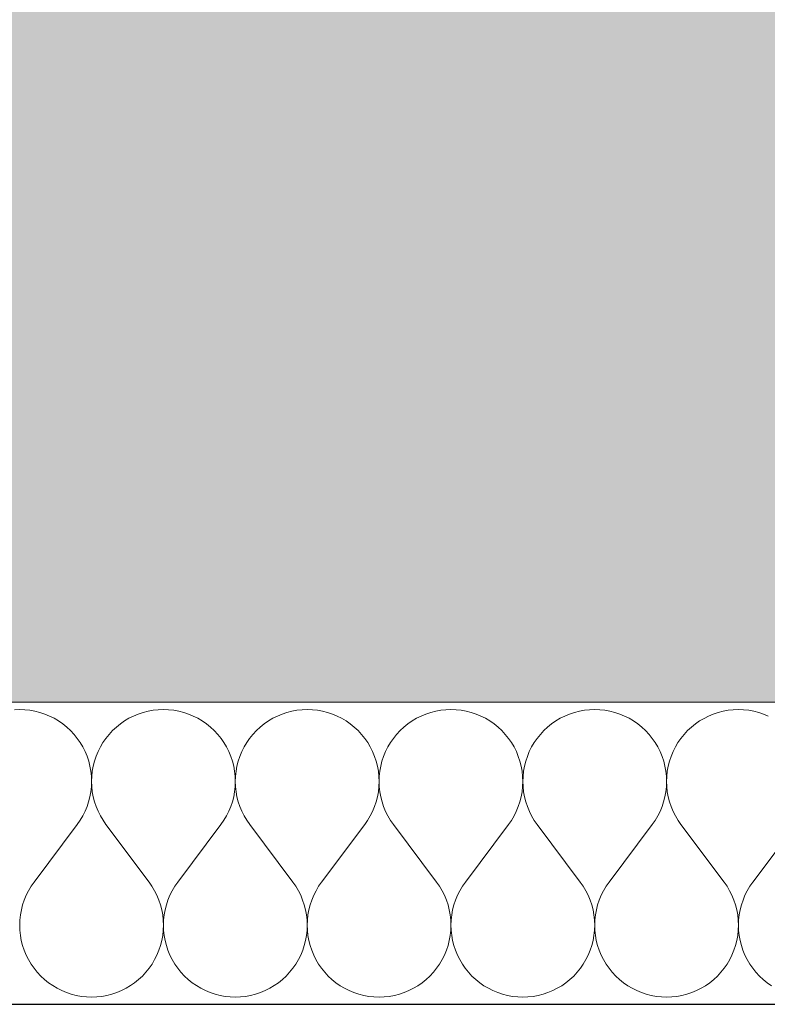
# Model space of a CAD drawing. Header units: millimetres. Extents: x -25972 to 4516, y -2839 to 20217.
# Tile 88 of 114: x -7848 to -7451, y 192 to 713. Entities that reach past the tile are written whole.
import ezdxf

# ---------------------------------------------------------------- set-up
doc = ezdxf.new("R2010")
doc.units = ezdxf.units.MM
doc.header["$MEASUREMENT"] = 0
doc.linetypes.add('Wipeout_Contour', pattern=[1000, 0, -1000])
for name, color, linetype in [('7._POHLED ZÁPADNÍ_1_3D prvky fasada nove', 7, 'Continuous'), ('7._POHLED ZÁPADNÍ_1_Nové_3D prvky fasada nove', 7, 'Continuous'), ('7._POHLED ZÁPADNÍ_1_Nové_Konstrukce - nosné', 7, 'Continuous'), ('7._POHLED ZÁPADNÍ_1_Nové_Výplně – Řezové', 7, 'Continuous')]:
    doc.layers.add(name, color=color, linetype=linetype)

# ---------------------------------------------------------------- blocks, each defined once
blk = doc.blocks.new('*X8', base_point=(-26739.77, -6860.77))
at = {"layer": '7._POHLED ZÁPADNÍ_1_Nové_Výplně – Řezové', "color": 21, "linetype": 'Continuous', "lineweight": 20, "true_color": 0xffaaaa}
for p, q in [((-7847.61, 347.86), (-7850.33, 347.76)), ((-7844.89, 347.76), (-7847.61, 347.86)), ((-7842.19, 347.47), (-7844.89, 347.76)), ((-7839.51, 346.99), (-7842.19, 347.47)), ((-7836.87, 346.31), (-7839.51, 346.99)), ((-7834.29, 345.45), (-7836.87, 346.31)), ((-7831.78, 344.41), (-7834.29, 345.45)), ((-7829.35, 343.19), (-7831.78, 344.41)), ((-7787.25, 344.41), (-7789.68, 343.19)), ((-7784.74, 345.45), (-7787.25, 344.41)), ((-7782.16, 346.31), (-7784.74, 345.45)), ((-7779.52, 346.98), (-7782.16, 346.31)), ((-7776.84, 347.47), (-7779.52, 346.98)), ((-7774.14, 347.76), (-7776.84, 347.47)), ((-7771.42, 347.86), (-7774.14, 347.76)), ((-7768.7, 347.76), (-7771.42, 347.86)), ((-7766, 347.47), (-7768.7, 347.76)), ((-7763.32, 346.98), (-7766, 347.47)), ((-7760.68, 346.31), (-7763.32, 346.98)), ((-7758.1, 345.45), (-7760.68, 346.31)), ((-7755.59, 344.41), (-7758.1, 345.45)), ((-7753.16, 343.19), (-7755.59, 344.41)), ((-7711.06, 344.41), (-7713.49, 343.19)), ((-7708.55, 345.45), (-7711.06, 344.41)), ((-7705.97, 346.31), (-7708.55, 345.45)), ((-7703.33, 346.98), (-7705.97, 346.31)), ((-7700.65, 347.47), (-7703.33, 346.98)), ((-7697.95, 347.76), (-7700.65, 347.47)), ((-7695.23, 347.85), (-7697.95, 347.76)), ((-7692.51, 347.76), (-7695.23, 347.85)), ((-7689.81, 347.47), (-7692.51, 347.76)), ((-7687.13, 346.98), (-7689.81, 347.47)), ((-7684.49, 346.31), (-7687.13, 346.98)), ((-7681.91, 345.45), (-7684.49, 346.31)), ((-7679.4, 344.41), (-7681.91, 345.45)), ((-7676.97, 343.19), (-7679.4, 344.41)), ((-7634.87, 344.41), (-7637.3, 343.19)), ((-7632.36, 345.45), (-7634.87, 344.41)), ((-7629.78, 346.31), (-7632.36, 345.45)), ((-7627.14, 346.98), (-7629.78, 346.31)), ((-7624.46, 347.46), (-7627.14, 346.98)), ((-7621.76, 347.75), (-7624.46, 347.46)), ((-7619.04, 347.85), (-7621.76, 347.75)), ((-7616.32, 347.75), (-7619.04, 347.85)), ((-7613.62, 347.46), (-7616.32, 347.75)), ((-7610.94, 346.98), (-7613.62, 347.46)), ((-7608.3, 346.31), (-7610.94, 346.98)), ((-7605.72, 345.45), (-7608.3, 346.31)), ((-7603.21, 344.41), (-7605.72, 345.45)), ((-7600.78, 343.19), (-7603.21, 344.41)), ((-7558.68, 344.4), (-7561.11, 343.19)), ((-7556.17, 345.45), (-7558.68, 344.4)), ((-7553.59, 346.31), (-7556.17, 345.45)), ((-7550.95, 346.98), (-7553.59, 346.31)), ((-7548.27, 347.46), (-7550.95, 346.98)), ((-7545.57, 347.75), (-7548.27, 347.46)), ((-7542.85, 347.85), (-7545.57, 347.75)), ((-7540.13, 347.75), (-7542.85, 347.85)), ((-7537.42, 347.46), (-7540.13, 347.75)), ((-7534.75, 346.98), (-7537.42, 347.46)), ((-7532.11, 346.31), (-7534.75, 346.98)), ((-7529.53, 345.45), (-7532.11, 346.31)), ((-7527.02, 344.4), (-7529.53, 345.45)), ((-7524.58, 343.19), (-7527.02, 344.4)), ((-7482.49, 344.4), (-7484.92, 343.18)), ((-7479.98, 345.44), (-7482.49, 344.4)), ((-7477.39, 346.3), (-7479.98, 345.44)), ((-7474.76, 346.98), (-7477.39, 346.3)), ((-7472.08, 347.46), (-7474.76, 346.98)), ((-7469.38, 347.75), (-7472.08, 347.46)), ((-7466.66, 347.85), (-7469.38, 347.75)), ((-7463.94, 347.75), (-7466.66, 347.85)), ((-7461.23, 347.46), (-7463.94, 347.75)), ((-7458.56, 346.98), (-7461.23, 347.46)), ((-7455.92, 346.3), (-7458.56, 346.98)), ((-7453.34, 345.44), (-7455.92, 346.3)), ((-7450.83, 344.4), (-7453.34, 345.44)), ((-7827.01, 341.8), (-7829.35, 343.19)), ((-7824.77, 340.25), (-7827.01, 341.8)), ((-7822.66, 338.54), (-7824.77, 340.25)), ((-7794.26, 340.25), (-7796.38, 338.54)), ((-7792.02, 341.8), (-7794.26, 340.25)), ((-7789.68, 343.19), (-7792.02, 341.8)), ((-7750.82, 341.8), (-7753.16, 343.19)), ((-7748.58, 340.25), (-7750.82, 341.8)), ((-7746.46, 338.54), (-7748.58, 340.25)), ((-7718.07, 340.25), (-7720.19, 338.54)), ((-7715.83, 341.8), (-7718.07, 340.25)), ((-7713.49, 343.19), (-7715.83, 341.8)), ((-7674.63, 341.8), (-7676.97, 343.19)), ((-7672.39, 340.25), (-7674.63, 341.8)), ((-7670.27, 338.54), (-7672.39, 340.25)), ((-7641.88, 340.25), (-7643.99, 338.54)), ((-7639.64, 341.8), (-7641.88, 340.25)), ((-7637.3, 343.19), (-7639.64, 341.8)), ((-7598.44, 341.8), (-7600.78, 343.19)), ((-7596.2, 340.25), (-7598.44, 341.8)), ((-7594.08, 338.54), (-7596.2, 340.25)), ((-7565.69, 340.25), (-7567.8, 338.54)), ((-7563.45, 341.8), (-7565.69, 340.25)), ((-7561.11, 343.19), (-7563.45, 341.8)), ((-7522.25, 341.8), (-7524.58, 343.19)), ((-7520.01, 340.24), (-7522.25, 341.8)), ((-7517.89, 338.54), (-7520.01, 340.24)), ((-7489.5, 340.24), (-7491.61, 338.54)), ((-7487.26, 341.8), (-7489.5, 340.24)), ((-7484.92, 343.18), (-7487.26, 341.8)), ((-7820.66, 336.69), (-7822.66, 338.54)), ((-7818.81, 334.7), (-7820.66, 336.69)), ((-7817.11, 332.58), (-7818.81, 334.7)), ((-7800.22, 334.7), (-7801.93, 332.58)), ((-7798.37, 336.69), (-7800.22, 334.7)), ((-7796.38, 338.54), (-7798.37, 336.69)), ((-7744.47, 336.69), (-7746.46, 338.54)), ((-7742.62, 334.7), (-7744.47, 336.69)), ((-7740.91, 332.58), (-7742.62, 334.7)), ((-7724.03, 334.7), (-7725.74, 332.58)), ((-7722.18, 336.69), (-7724.03, 334.7)), ((-7720.19, 338.54), (-7722.18, 336.69)), ((-7668.28, 336.69), (-7670.27, 338.54)), ((-7666.43, 334.69), (-7668.28, 336.69)), ((-7664.72, 332.58), (-7666.43, 334.69)), ((-7647.84, 334.69), (-7649.54, 332.58)), ((-7645.99, 336.69), (-7647.84, 334.69)), ((-7643.99, 338.54), (-7645.99, 336.69)), ((-7592.09, 336.68), (-7594.08, 338.54)), ((-7590.24, 334.69), (-7592.09, 336.68)), ((-7588.53, 332.57), (-7590.24, 334.69)), ((-7571.65, 334.69), (-7573.35, 332.57)), ((-7569.79, 336.68), (-7571.65, 334.69)), ((-7567.8, 338.54), (-7569.79, 336.68)), ((-7515.9, 336.68), (-7517.89, 338.54)), ((-7514.05, 334.69), (-7515.9, 336.68)), ((-7512.34, 332.57), (-7514.05, 334.69)), ((-7495.46, 334.69), (-7497.16, 332.57)), ((-7493.6, 336.68), (-7495.46, 334.69)), ((-7491.61, 338.54), (-7493.6, 336.68)), ((-7815.55, 330.34), (-7817.11, 332.58)), ((-7814.17, 328), (-7815.55, 330.34)), ((-7803.48, 330.34), (-7804.86, 328)), ((-7801.93, 332.58), (-7803.48, 330.34)), ((-7739.36, 330.34), (-7740.91, 332.58)), ((-7737.98, 328), (-7739.36, 330.34)), ((-7727.29, 330.34), (-7728.67, 328)), ((-7725.74, 332.58), (-7727.29, 330.34)), ((-7663.17, 330.34), (-7664.72, 332.58)), ((-7661.79, 328), (-7663.17, 330.34)), ((-7651.1, 330.34), (-7652.48, 328)), ((-7649.54, 332.58), (-7651.1, 330.34)), ((-7586.98, 330.34), (-7588.53, 332.57)), ((-7585.6, 328), (-7586.98, 330.34)), ((-7574.9, 330.34), (-7576.29, 328)), ((-7573.35, 332.57), (-7574.9, 330.34)), ((-7510.79, 330.34), (-7512.34, 332.57)), ((-7509.41, 328), (-7510.79, 330.34)), ((-7498.71, 330.34), (-7500.1, 328)), ((-7497.16, 332.57), (-7498.71, 330.34)), ((-7812.95, 325.57), (-7814.17, 328)), ((-7811.91, 323.06), (-7812.95, 325.57)), ((-7806.08, 325.57), (-7807.12, 323.06)), ((-7804.86, 328), (-7806.08, 325.57)), ((-7736.76, 325.57), (-7737.98, 328)), ((-7735.72, 323.05), (-7736.76, 325.57)), ((-7729.89, 325.57), (-7730.93, 323.05)), ((-7728.67, 328), (-7729.89, 325.57)), ((-7660.57, 325.57), (-7661.79, 328)), ((-7659.53, 323.05), (-7660.57, 325.57)), ((-7653.7, 325.57), (-7654.74, 323.05)), ((-7652.48, 328), (-7653.7, 325.57)), ((-7584.38, 325.56), (-7585.6, 328)), ((-7583.34, 323.05), (-7584.38, 325.56)), ((-7577.51, 325.56), (-7578.55, 323.05)), ((-7576.29, 328), (-7577.51, 325.56)), ((-7508.19, 325.56), (-7509.41, 328)), ((-7507.15, 323.05), (-7508.19, 325.56)), ((-7501.32, 325.56), (-7502.36, 323.05)), ((-7500.1, 328), (-7501.32, 325.56)), ((-7811.05, 320.47), (-7811.91, 323.06)), ((-7810.38, 317.84), (-7811.05, 320.47)), ((-7807.98, 320.47), (-7808.65, 317.84)), ((-7807.12, 323.06), (-7807.98, 320.47)), ((-7734.86, 320.47), (-7735.72, 323.05)), ((-7734.19, 317.84), (-7734.86, 320.47)), ((-7731.79, 320.47), (-7732.46, 317.84)), ((-7730.93, 323.05), (-7731.79, 320.47)), ((-7658.67, 320.47), (-7659.53, 323.05)), ((-7658, 317.83), (-7658.67, 320.47)), ((-7655.6, 320.47), (-7656.27, 317.83)), ((-7654.74, 323.05), (-7655.6, 320.47)), ((-7582.48, 320.47), (-7583.34, 323.05)), ((-7581.81, 317.83), (-7582.48, 320.47)), ((-7579.41, 320.47), (-7580.08, 317.83)), ((-7578.55, 323.05), (-7579.41, 320.47)), ((-7506.29, 320.47), (-7507.15, 323.05)), ((-7505.62, 317.83), (-7506.29, 320.47)), ((-7503.22, 320.47), (-7503.89, 317.83)), ((-7502.36, 323.05), (-7503.22, 320.47)), ((-7809.9, 315.16), (-7810.38, 317.84)), ((-7809.61, 312.46), (-7809.9, 315.16)), ((-7809.13, 315.16), (-7809.42, 312.46)), ((-7808.65, 317.84), (-7809.13, 315.16)), ((-7733.71, 315.16), (-7734.19, 317.84)), ((-7733.42, 312.45), (-7733.71, 315.16)), ((-7732.94, 315.16), (-7733.23, 312.45)), ((-7732.46, 317.84), (-7732.94, 315.16)), ((-7657.52, 315.16), (-7658, 317.83)), ((-7657.23, 312.45), (-7657.52, 315.16)), ((-7656.75, 315.16), (-7657.04, 312.45)), ((-7656.27, 317.83), (-7656.75, 315.16)), ((-7581.33, 315.16), (-7581.81, 317.83)), ((-7581.04, 312.45), (-7581.33, 315.16)), ((-7580.56, 315.16), (-7580.85, 312.45)), ((-7580.08, 317.83), (-7580.56, 315.16)), ((-7505.14, 315.15), (-7505.62, 317.83)), ((-7504.85, 312.45), (-7505.14, 315.15)), ((-7504.37, 315.15), (-7504.66, 312.45)), ((-7503.89, 317.83), (-7504.37, 315.15)), ((-7809.52, 309.74), (-7809.61, 312.46)), ((-7809.61, 307.02), (-7809.52, 309.74)), ((-7809.42, 312.46), (-7809.52, 309.74)), ((-7809.52, 309.74), (-7809.42, 307.02)), ((-7733.33, 309.73), (-7733.42, 312.45)), ((-7733.42, 307.02), (-7733.33, 309.73)), ((-7733.23, 312.45), (-7733.33, 309.73)), ((-7733.33, 309.73), (-7733.23, 307.02)), ((-7657.14, 309.73), (-7657.23, 312.45)), ((-7657.23, 307.01), (-7657.14, 309.73)), ((-7657.04, 312.45), (-7657.14, 309.73)), ((-7657.14, 309.73), (-7657.04, 307.01)), ((-7580.94, 309.73), (-7581.04, 312.45)), ((-7581.04, 307.01), (-7580.94, 309.73)), ((-7580.85, 312.45), (-7580.94, 309.73)), ((-7580.94, 309.73), (-7580.85, 307.01)), ((-7504.75, 309.73), (-7504.85, 312.45)), ((-7504.85, 307.01), (-7504.75, 309.73)), ((-7504.66, 312.45), (-7504.75, 309.73)), ((-7504.75, 309.73), (-7504.66, 307.01)), ((-7810.39, 301.64), (-7809.91, 304.31)), ((-7809.91, 304.31), (-7809.61, 307.02)), ((-7809.42, 307.02), (-7809.12, 304.31)), ((-7809.12, 304.31), (-7808.64, 301.64)), ((-7734.2, 301.63), (-7733.72, 304.31)), ((-7733.72, 304.31), (-7733.42, 307.02)), ((-7733.23, 307.02), (-7732.93, 304.31)), ((-7732.93, 304.31), (-7732.45, 301.63)), ((-7658.01, 301.63), (-7657.53, 304.31)), ((-7657.53, 304.31), (-7657.23, 307.01)), ((-7657.04, 307.01), (-7656.74, 304.31)), ((-7656.74, 304.31), (-7656.26, 301.63)), ((-7581.82, 301.63), (-7581.34, 304.31)), ((-7581.34, 304.31), (-7581.04, 307.01)), ((-7580.85, 307.01), (-7580.55, 304.31)), ((-7580.55, 304.31), (-7580.07, 301.63)), ((-7505.63, 301.63), (-7505.15, 304.31)), ((-7505.15, 304.31), (-7504.85, 307.01)), ((-7504.66, 307.01), (-7504.36, 304.31)), ((-7504.36, 304.31), (-7503.88, 301.63)), ((-7811.93, 296.42), (-7811.07, 299)), ((-7811.07, 299), (-7810.39, 301.64)), ((-7808.64, 301.64), (-7807.96, 299)), ((-7807.96, 299), (-7807.1, 296.42)), ((-7735.74, 296.42), (-7734.88, 299)), ((-7734.88, 299), (-7734.2, 301.63)), ((-7732.45, 301.63), (-7731.77, 299)), ((-7731.77, 299), (-7730.91, 296.42)), ((-7659.55, 296.42), (-7658.69, 299)), ((-7658.69, 299), (-7658.01, 301.63)), ((-7656.26, 301.63), (-7655.58, 299)), ((-7655.58, 299), (-7654.72, 296.42)), ((-7583.36, 296.41), (-7582.5, 299)), ((-7582.5, 299), (-7581.82, 301.63)), ((-7580.07, 301.63), (-7579.39, 299)), ((-7579.39, 299), (-7578.53, 296.41)), ((-7507.17, 296.41), (-7506.31, 298.99)), ((-7506.31, 298.99), (-7505.63, 301.63)), ((-7503.88, 301.63), (-7503.2, 298.99)), ((-7503.2, 298.99), (-7502.34, 296.41)), ((-7814.19, 291.48), (-7812.97, 293.91)), ((-7812.97, 293.91), (-7811.93, 296.42)), ((-7807.1, 296.42), (-7806.06, 293.91)), ((-7806.06, 293.91), (-7804.84, 291.48)), ((-7738, 291.47), (-7736.78, 293.91)), ((-7736.78, 293.91), (-7735.74, 296.42)), ((-7730.91, 296.42), (-7729.87, 293.91)), ((-7729.87, 293.91), (-7728.65, 291.47)), ((-7661.81, 291.47), (-7660.59, 293.9)), ((-7660.59, 293.9), (-7659.55, 296.42)), ((-7654.72, 296.42), (-7653.68, 293.9)), ((-7653.68, 293.9), (-7652.46, 291.47)), ((-7585.62, 291.47), (-7584.4, 293.9)), ((-7584.4, 293.9), (-7583.36, 296.41)), ((-7578.53, 296.41), (-7577.49, 293.9)), ((-7577.49, 293.9), (-7576.27, 291.47)), ((-7509.43, 291.47), (-7508.21, 293.9)), ((-7508.21, 293.9), (-7507.17, 296.41)), ((-7502.34, 296.41), (-7501.3, 293.9)), ((-7501.3, 293.9), (-7500.08, 291.47)), ((-7817.14, 286.9), (-7815.58, 289.14)), ((-7815.58, 289.14), (-7814.19, 291.48)), ((-7804.84, 291.48), (-7803.45, 289.14)), ((-7803.45, 289.14), (-7801.9, 286.9)), ((-7740.95, 286.9), (-7739.39, 289.14)), ((-7739.39, 289.14), (-7738, 291.47)), ((-7728.65, 291.47), (-7727.26, 289.14)), ((-7727.26, 289.14), (-7725.71, 286.9)), ((-7664.75, 286.9), (-7663.2, 289.13)), ((-7663.2, 289.13), (-7661.81, 291.47)), ((-7652.46, 291.47), (-7651.07, 289.13)), ((-7651.07, 289.13), (-7649.52, 286.9)), ((-7588.56, 286.9), (-7587.01, 289.13)), ((-7587.01, 289.13), (-7585.62, 291.47)), ((-7576.27, 291.47), (-7574.88, 289.13)), ((-7574.88, 289.13), (-7573.33, 286.9)), ((-7512.37, 286.9), (-7510.82, 289.13)), ((-7510.82, 289.13), (-7509.43, 291.47)), ((-7500.08, 291.47), (-7498.69, 289.13)), ((-7498.69, 289.13), (-7497.14, 286.9)), ((-7839.99, 256.43), (-7817.14, 286.9)), ((-7779.04, 256.43), (-7801.9, 286.9)), ((-7763.8, 256.43), (-7740.95, 286.9)), ((-7702.85, 256.43), (-7725.71, 286.9)), ((-7687.61, 256.42), (-7664.75, 286.9)), ((-7626.66, 256.42), (-7649.52, 286.9)), ((-7611.42, 256.42), (-7588.56, 286.9)), ((-7550.47, 256.42), (-7573.33, 286.9)), ((-7535.23, 256.42), (-7512.37, 286.9)), ((-7474.28, 256.42), (-7497.14, 286.9)), ((-7459.04, 256.42), (-7436.18, 286.89)), ((-7839.99, 256.43), (-7841.55, 254.2)), ((-7777.49, 254.19), (-7779.04, 256.43)), ((-7763.8, 256.43), (-7765.36, 254.19)), ((-7701.3, 254.19), (-7702.85, 256.43)), ((-7687.61, 256.42), (-7689.17, 254.19)), ((-7625.11, 254.19), (-7626.66, 256.42)), ((-7611.42, 256.42), (-7612.98, 254.19)), ((-7548.92, 254.19), (-7550.47, 256.42)), ((-7535.23, 256.42), (-7536.79, 254.19)), ((-7472.73, 254.19), (-7474.28, 256.42)), ((-7459.04, 256.42), (-7460.59, 254.19)), ((-7842.94, 251.86), (-7844.16, 249.43)), ((-7841.55, 254.2), (-7842.94, 251.86)), ((-7776.1, 251.86), (-7777.49, 254.19)), ((-7774.88, 249.42), (-7776.1, 251.86)), ((-7766.75, 251.86), (-7767.97, 249.42)), ((-7765.36, 254.19), (-7766.75, 251.86)), ((-7699.91, 251.85), (-7701.3, 254.19)), ((-7698.69, 249.42), (-7699.91, 251.85)), ((-7690.56, 251.85), (-7691.78, 249.42)), ((-7689.17, 254.19), (-7690.56, 251.85)), ((-7623.72, 251.85), (-7625.11, 254.19)), ((-7622.5, 249.42), (-7623.72, 251.85)), ((-7614.37, 251.85), (-7615.59, 249.42)), ((-7612.98, 254.19), (-7614.37, 251.85)), ((-7547.53, 251.85), (-7548.92, 254.19)), ((-7546.31, 249.42), (-7547.53, 251.85)), ((-7538.18, 251.85), (-7539.4, 249.42)), ((-7536.79, 254.19), (-7538.18, 251.85)), ((-7471.34, 251.85), (-7472.73, 254.19)), ((-7470.12, 249.42), (-7471.34, 251.85)), ((-7461.99, 251.85), (-7463.2, 249.42)), ((-7460.59, 254.19), (-7461.99, 251.85)), ((-7845.2, 246.91), (-7846.06, 244.33)), ((-7844.16, 249.43), (-7845.2, 246.91)), ((-7773.83, 246.91), (-7774.88, 249.42)), ((-7772.97, 244.33), (-7773.83, 246.91)), ((-7769.01, 246.91), (-7769.87, 244.33)), ((-7767.97, 249.42), (-7769.01, 246.91)), ((-7697.64, 246.91), (-7698.69, 249.42)), ((-7696.78, 244.33), (-7697.64, 246.91)), ((-7692.82, 246.91), (-7693.68, 244.33)), ((-7691.78, 249.42), (-7692.82, 246.91)), ((-7621.45, 246.91), (-7622.5, 249.42)), ((-7620.59, 244.33), (-7621.45, 246.91)), ((-7616.63, 246.91), (-7617.49, 244.33)), ((-7615.59, 249.42), (-7616.63, 246.91)), ((-7545.26, 246.91), (-7546.31, 249.42)), ((-7544.4, 244.32), (-7545.26, 246.91)), ((-7540.44, 246.9), (-7541.3, 244.32)), ((-7539.4, 249.42), (-7540.44, 246.9)), ((-7469.07, 246.9), (-7470.12, 249.42)), ((-7468.21, 244.32), (-7469.07, 246.9)), ((-7464.25, 246.9), (-7465.11, 244.32)), ((-7463.2, 249.42), (-7464.25, 246.9)), ((-7846.74, 241.7), (-7847.22, 239.02)), ((-7846.06, 244.33), (-7846.74, 241.7)), ((-7772.3, 241.69), (-7772.97, 244.33)), ((-7771.81, 239.02), (-7772.3, 241.69)), ((-7770.55, 241.69), (-7771.03, 239.02)), ((-7769.87, 244.33), (-7770.55, 241.69)), ((-7696.11, 241.69), (-7696.78, 244.33)), ((-7695.62, 239.02), (-7696.11, 241.69)), ((-7694.36, 241.69), (-7694.84, 239.02)), ((-7693.68, 244.33), (-7694.36, 241.69)), ((-7619.92, 241.69), (-7620.59, 244.33)), ((-7619.43, 239.01), (-7619.92, 241.69)), ((-7618.17, 241.69), (-7618.65, 239.01)), ((-7617.49, 244.33), (-7618.17, 241.69)), ((-7543.73, 241.69), (-7544.4, 244.32)), ((-7543.24, 239.01), (-7543.73, 241.69)), ((-7541.97, 241.69), (-7542.46, 239.01)), ((-7541.3, 244.32), (-7541.97, 241.69)), ((-7467.54, 241.69), (-7468.21, 244.32)), ((-7467.05, 239.01), (-7467.54, 241.69)), ((-7465.78, 241.69), (-7466.27, 239.01)), ((-7465.11, 244.32), (-7465.78, 241.69)), ((-7847.51, 236.31), (-7847.61, 233.6)), ((-7847.22, 239.02), (-7847.51, 236.31)), ((-7771.52, 236.31), (-7771.81, 239.02)), ((-7771.42, 233.59), (-7771.52, 236.31)), ((-7771.32, 236.31), (-7771.42, 233.59)), ((-7771.03, 239.02), (-7771.32, 236.31)), ((-7695.33, 236.31), (-7695.62, 239.02)), ((-7695.23, 233.59), (-7695.33, 236.31)), ((-7695.13, 236.31), (-7695.23, 233.59)), ((-7694.84, 239.02), (-7695.13, 236.31)), ((-7619.14, 236.31), (-7619.43, 239.01)), ((-7619.04, 233.59), (-7619.14, 236.31)), ((-7618.94, 236.31), (-7619.04, 233.59)), ((-7618.65, 239.01), (-7618.94, 236.31)), ((-7542.95, 236.31), (-7543.24, 239.01)), ((-7542.85, 233.59), (-7542.95, 236.31)), ((-7542.75, 236.31), (-7542.85, 233.59)), ((-7542.46, 239.01), (-7542.75, 236.31)), ((-7466.76, 236.31), (-7467.05, 239.01)), ((-7466.66, 233.59), (-7466.76, 236.31)), ((-7466.56, 236.31), (-7466.66, 233.59)), ((-7466.27, 239.01), (-7466.56, 236.31)), ((-7847.61, 233.6), (-7847.52, 230.88)), ((-7847.52, 230.88), (-7847.23, 228.17)), ((-7771.81, 228.17), (-7771.52, 230.88)), ((-7771.52, 230.88), (-7771.42, 233.59)), ((-7771.42, 233.59), (-7771.33, 230.88)), ((-7771.33, 230.88), (-7771.04, 228.17)), ((-7695.62, 228.17), (-7695.33, 230.87)), ((-7695.33, 230.87), (-7695.23, 233.59)), ((-7695.23, 233.59), (-7695.14, 230.87)), ((-7695.14, 230.87), (-7694.85, 228.17)), ((-7619.43, 228.17), (-7619.14, 230.87)), ((-7619.14, 230.87), (-7619.04, 233.59)), ((-7619.04, 233.59), (-7618.95, 230.87)), ((-7618.95, 230.87), (-7618.66, 228.17)), ((-7543.24, 228.16), (-7542.95, 230.87)), ((-7542.95, 230.87), (-7542.85, 233.59)), ((-7542.85, 233.59), (-7542.76, 230.87)), ((-7542.76, 230.87), (-7542.47, 228.16)), ((-7467.05, 228.16), (-7466.76, 230.87)), ((-7466.76, 230.87), (-7466.66, 233.59)), ((-7466.66, 233.59), (-7466.57, 230.87)), ((-7466.57, 230.87), (-7466.28, 228.16)), ((-7847.23, 228.17), (-7846.75, 225.49)), ((-7846.75, 225.49), (-7846.08, 222.86)), ((-7772.96, 222.86), (-7772.29, 225.49)), ((-7772.29, 225.49), (-7771.81, 228.17)), ((-7771.04, 228.17), (-7770.56, 225.49)), ((-7770.56, 225.49), (-7769.89, 222.86)), ((-7696.77, 222.85), (-7696.1, 225.49)), ((-7696.1, 225.49), (-7695.62, 228.17)), ((-7694.85, 228.17), (-7694.37, 225.49)), ((-7694.37, 225.49), (-7693.69, 222.85)), ((-7620.58, 222.85), (-7619.91, 225.49)), ((-7619.91, 225.49), (-7619.43, 228.17)), ((-7618.66, 228.17), (-7618.18, 225.49)), ((-7618.18, 225.49), (-7617.5, 222.85)), ((-7544.39, 222.85), (-7543.72, 225.49)), ((-7543.72, 225.49), (-7543.24, 228.16)), ((-7542.47, 228.16), (-7541.99, 225.49)), ((-7541.99, 225.49), (-7541.31, 222.85)), ((-7468.2, 222.85), (-7467.53, 225.48)), ((-7467.53, 225.48), (-7467.05, 228.16)), ((-7466.28, 228.16), (-7465.79, 225.48)), ((-7465.79, 225.48), (-7465.12, 222.85)), ((-7846.08, 222.86), (-7845.22, 220.28)), ((-7845.22, 220.28), (-7844.18, 217.76)), ((-7774.86, 217.76), (-7773.82, 220.27)), ((-7773.82, 220.27), (-7772.96, 222.86)), ((-7769.89, 222.86), (-7769.03, 220.27)), ((-7769.03, 220.27), (-7767.99, 217.76)), ((-7698.67, 217.76), (-7697.63, 220.27)), ((-7697.63, 220.27), (-7696.77, 222.85)), ((-7693.69, 222.85), (-7692.84, 220.27)), ((-7692.84, 220.27), (-7691.8, 217.76)), ((-7622.48, 217.76), (-7621.44, 220.27)), ((-7621.44, 220.27), (-7620.58, 222.85)), ((-7617.5, 222.85), (-7616.65, 220.27)), ((-7616.65, 220.27), (-7615.61, 217.76)), ((-7546.29, 217.75), (-7545.25, 220.27)), ((-7545.25, 220.27), (-7544.39, 222.85)), ((-7541.31, 222.85), (-7540.46, 220.27)), ((-7540.46, 220.27), (-7539.42, 217.75)), ((-7470.1, 217.75), (-7469.06, 220.27)), ((-7469.06, 220.27), (-7468.2, 222.85)), ((-7465.12, 222.85), (-7464.27, 220.27)), ((-7464.27, 220.27), (-7463.23, 217.75)), ((-7844.18, 217.76), (-7842.96, 215.33)), ((-7842.96, 215.33), (-7841.57, 212.99)), ((-7777.46, 212.99), (-7776.08, 215.33)), ((-7776.08, 215.33), (-7774.86, 217.76)), ((-7767.99, 217.76), (-7766.77, 215.33)), ((-7766.77, 215.33), (-7765.38, 212.99)), ((-7701.27, 212.99), (-7699.88, 215.33)), ((-7699.88, 215.33), (-7698.67, 217.76)), ((-7691.8, 217.76), (-7690.58, 215.33)), ((-7690.58, 215.33), (-7689.19, 212.98)), ((-7625.08, 212.98), (-7623.69, 215.32)), ((-7623.69, 215.32), (-7622.48, 217.76)), ((-7615.61, 217.76), (-7614.39, 215.32)), ((-7614.39, 215.32), (-7613, 212.98)), ((-7548.89, 212.98), (-7547.5, 215.32)), ((-7547.5, 215.32), (-7546.29, 217.75)), ((-7539.42, 217.75), (-7538.2, 215.32)), ((-7538.2, 215.32), (-7536.81, 212.98)), ((-7472.7, 212.98), (-7471.31, 215.32)), ((-7471.31, 215.32), (-7470.1, 217.75)), ((-7463.23, 217.75), (-7462.01, 215.32)), ((-7462.01, 215.32), (-7460.62, 212.98)), ((-7841.57, 212.99), (-7840.02, 210.75)), ((-7840.02, 210.75), (-7838.32, 208.63)), ((-7780.72, 208.63), (-7779.01, 210.75)), ((-7779.01, 210.75), (-7777.46, 212.99)), ((-7765.38, 212.99), (-7763.83, 210.75)), ((-7763.83, 210.75), (-7762.13, 208.63)), ((-7704.53, 208.63), (-7702.82, 210.75)), ((-7702.82, 210.75), (-7701.27, 212.99)), ((-7689.19, 212.98), (-7687.64, 210.75)), ((-7687.64, 210.75), (-7685.94, 208.63)), ((-7628.34, 208.63), (-7626.63, 210.75)), ((-7626.63, 210.75), (-7625.08, 212.98)), ((-7613, 212.98), (-7611.45, 210.75)), ((-7611.45, 210.75), (-7609.75, 208.63)), ((-7552.15, 208.63), (-7550.44, 210.75)), ((-7550.44, 210.75), (-7548.89, 212.98)), ((-7536.81, 212.98), (-7535.26, 210.75)), ((-7535.26, 210.75), (-7533.56, 208.63)), ((-7475.96, 208.63), (-7474.25, 210.74)), ((-7474.25, 210.74), (-7472.7, 212.98)), ((-7460.62, 212.98), (-7459.07, 210.74)), ((-7459.07, 210.74), (-7457.37, 208.62)), ((-7838.32, 208.63), (-7836.46, 206.64)), ((-7836.46, 206.64), (-7834.47, 204.79)), ((-7834.47, 204.79), (-7832.36, 203.08)), ((-7786.68, 203.08), (-7784.56, 204.79)), ((-7784.56, 204.79), (-7782.57, 206.64)), ((-7782.57, 206.64), (-7780.72, 208.63)), ((-7762.13, 208.63), (-7760.27, 206.64)), ((-7760.27, 206.64), (-7758.28, 204.79)), ((-7758.28, 204.79), (-7756.17, 203.08)), ((-7710.49, 203.08), (-7708.37, 204.79)), ((-7708.37, 204.79), (-7706.38, 206.64)), ((-7706.38, 206.64), (-7704.53, 208.63)), ((-7685.94, 208.63), (-7684.08, 206.64)), ((-7684.08, 206.64), (-7682.09, 204.78)), ((-7682.09, 204.78), (-7679.98, 203.08)), ((-7634.3, 203.08), (-7632.18, 204.78)), ((-7632.18, 204.78), (-7630.19, 206.64)), ((-7630.19, 206.64), (-7628.34, 208.63)), ((-7609.75, 208.63), (-7607.89, 206.64)), ((-7607.89, 206.64), (-7605.9, 204.78)), ((-7605.9, 204.78), (-7603.78, 203.07)), ((-7558.11, 203.07), (-7555.99, 204.78)), ((-7555.99, 204.78), (-7554, 206.64)), ((-7554, 206.64), (-7552.15, 208.63)), ((-7533.56, 208.63), (-7531.7, 206.64)), ((-7531.7, 206.64), (-7529.71, 204.78)), ((-7529.71, 204.78), (-7527.59, 203.07)), ((-7481.92, 203.07), (-7479.8, 204.78)), ((-7479.8, 204.78), (-7477.81, 206.63)), ((-7477.81, 206.63), (-7475.96, 208.63)), ((-7457.37, 208.62), (-7455.51, 206.63)), ((-7455.51, 206.63), (-7453.52, 204.78)), ((-7453.52, 204.78), (-7451.4, 203.07)), ((-7832.36, 203.08), (-7830.12, 201.53)), ((-7830.12, 201.53), (-7827.78, 200.14)), ((-7827.78, 200.14), (-7825.35, 198.92)), ((-7825.35, 198.92), (-7822.84, 197.88)), ((-7796.2, 197.88), (-7793.69, 198.92)), ((-7793.69, 198.92), (-7791.25, 200.14)), ((-7791.25, 200.14), (-7788.92, 201.53)), ((-7788.92, 201.53), (-7786.68, 203.08)), ((-7756.17, 203.08), (-7753.93, 201.53)), ((-7753.93, 201.53), (-7751.59, 200.14)), ((-7751.59, 200.14), (-7749.16, 198.92)), ((-7749.16, 198.92), (-7746.65, 197.88)), ((-7720.01, 197.88), (-7717.5, 198.92)), ((-7717.5, 198.92), (-7715.06, 200.14)), ((-7715.06, 200.14), (-7712.72, 201.53)), ((-7712.72, 201.53), (-7710.49, 203.08)), ((-7679.98, 203.08), (-7677.74, 201.52)), ((-7677.74, 201.52), (-7675.4, 200.14)), ((-7675.4, 200.14), (-7672.97, 198.92)), ((-7672.97, 198.92), (-7670.46, 197.88)), ((-7643.82, 197.88), (-7641.31, 198.92)), ((-7641.31, 198.92), (-7638.87, 200.13)), ((-7638.87, 200.13), (-7636.53, 201.52)), ((-7636.53, 201.52), (-7634.3, 203.08)), ((-7603.78, 203.07), (-7601.55, 201.52)), ((-7601.55, 201.52), (-7599.21, 200.13)), ((-7599.21, 200.13), (-7596.78, 198.92)), ((-7596.78, 198.92), (-7594.27, 197.87)), ((-7567.63, 197.87), (-7565.12, 198.91)), ((-7565.12, 198.91), (-7562.68, 200.13)), ((-7562.68, 200.13), (-7560.34, 201.52)), ((-7560.34, 201.52), (-7558.11, 203.07)), ((-7527.59, 203.07), (-7525.36, 201.52)), ((-7525.36, 201.52), (-7523.02, 200.13)), ((-7523.02, 200.13), (-7520.59, 198.91)), ((-7520.59, 198.91), (-7518.08, 197.87)), ((-7491.44, 197.87), (-7488.93, 198.91)), ((-7488.93, 198.91), (-7486.49, 200.13)), ((-7486.49, 200.13), (-7484.15, 201.52)), ((-7484.15, 201.52), (-7481.92, 203.07)), ((-7451.4, 203.07), (-7449.17, 201.52)), ((-7822.84, 197.88), (-7820.26, 197.02)), ((-7820.26, 197.02), (-7817.62, 196.35)), ((-7817.62, 196.35), (-7814.94, 195.86)), ((-7814.94, 195.86), (-7812.24, 195.57)), ((-7812.24, 195.57), (-7809.52, 195.48)), ((-7809.52, 195.48), (-7806.8, 195.57)), ((-7806.8, 195.57), (-7804.1, 195.86)), ((-7804.1, 195.86), (-7801.42, 196.35)), ((-7801.42, 196.35), (-7798.78, 197.02)), ((-7798.78, 197.02), (-7796.2, 197.88)), ((-7746.65, 197.88), (-7744.07, 197.02)), ((-7744.07, 197.02), (-7741.43, 196.35)), ((-7741.43, 196.35), (-7738.75, 195.86)), ((-7738.75, 195.86), (-7736.05, 195.57)), ((-7736.05, 195.57), (-7733.33, 195.47)), ((-7733.33, 195.47), (-7730.61, 195.57)), ((-7730.61, 195.57), (-7727.9, 195.86)), ((-7727.9, 195.86), (-7725.23, 196.34)), ((-7725.23, 196.34), (-7722.59, 197.02)), ((-7722.59, 197.02), (-7720.01, 197.88)), ((-7670.46, 197.88), (-7667.87, 197.02)), ((-7667.87, 197.02), (-7665.24, 196.34)), ((-7665.24, 196.34), (-7662.56, 195.86)), ((-7662.56, 195.86), (-7659.86, 195.57)), ((-7659.86, 195.57), (-7657.14, 195.47)), ((-7657.14, 195.47), (-7654.42, 195.57)), ((-7654.42, 195.57), (-7651.71, 195.86)), ((-7651.71, 195.86), (-7649.04, 196.34)), ((-7649.04, 196.34), (-7646.4, 197.02)), ((-7646.4, 197.02), (-7643.82, 197.88)), ((-7594.27, 197.87), (-7591.68, 197.01)), ((-7591.68, 197.01), (-7589.05, 196.34)), ((-7589.05, 196.34), (-7586.37, 195.86)), ((-7586.37, 195.86), (-7583.67, 195.57)), ((-7583.67, 195.57), (-7580.95, 195.47)), ((-7580.95, 195.47), (-7578.23, 195.57)), ((-7578.23, 195.57), (-7575.52, 195.86)), ((-7575.52, 195.86), (-7572.85, 196.34)), ((-7572.85, 196.34), (-7570.21, 197.01)), ((-7570.21, 197.01), (-7567.63, 197.87)), ((-7518.08, 197.87), (-7515.49, 197.01)), ((-7515.49, 197.01), (-7512.86, 196.34)), ((-7512.86, 196.34), (-7510.18, 195.86)), ((-7510.18, 195.86), (-7507.48, 195.57)), ((-7507.48, 195.57), (-7504.76, 195.47)), ((-7504.76, 195.47), (-7502.04, 195.56)), ((-7502.04, 195.56), (-7499.33, 195.86)), ((-7499.33, 195.86), (-7496.66, 196.34)), ((-7496.66, 196.34), (-7494.02, 197.01)), ((-7494.02, 197.01), (-7491.44, 197.87))]:
    blk.add_line(p, q, dxfattribs=at)

msp = doc.modelspace()

# ---------------------------------------------------------------- hatches: boundary and pattern name
at = {"layer": '7._POHLED ZÁPADNÍ_1_Nové_Výplně – Řezové', "linetype": 'Continuous', "lineweight": 0, "true_color": 0xf2b2b2}
msp.add_hatch(color=9, dxfattribs=at).paths.add_polyline_path([(-7992.57, 349.91), (-7391.11, 349.89), (-7391.1, 849.89), (-7992.56, 849.91)])

# ---------------------------------------------------------------- linework, layer by layer
at = {"layer": '7._POHLED ZÁPADNÍ_1_Nové_3D prvky fasada nove', "color": 1, "linetype": 'Continuous', "lineweight": 25, "flags": 128}
msp.add_lwpolyline([(-7992.57, 349.91), (-7391.11, 349.89)], dxfattribs=at)

# ---------------------------------------------------------------- next in the draw order: wipeouts: each hides what was drawn before it
at = {"color": 254, "linetype": 'Wipeout_Contour', "lineweight": 0, "ltscale": 30082.603813}
msp.add_wipeout([(-7993.03, 191.67), (-7037.57, 191.65), (-7037.56, 351.65), (-7993.02, 351.67)], dxfattribs=at).dxf.layer = '7._POHLED ZÁPADNÍ_1_Nové_Výplně – Řezové'

# ---------------------------------------------------------------- next in the draw order: linework, layer by layer
at = {"layer": '7._POHLED ZÁPADNÍ_1_Nové_Konstrukce - nosné', "color": 1, "linetype": 'Continuous', "lineweight": 25, "flags": 128}
for points in [[(-7037.56, 351.65), (-7993.02, 351.67)], [(-7993.03, 191.67), (-7037.57, 191.65)]]:
    msp.add_lwpolyline(points, dxfattribs=at)

# ---------------------------------------------------------------- next in the draw order: block references
at = {"layer": '7._POHLED ZÁPADNÍ_1_3D prvky fasada nove', "color": 9, "linetype": 'Continuous', "lineweight": 13}
msp.add_blockref('*X8', (-26739.77, -6860.77), dxfattribs=at)

doc.saveas('drawing.dxf')
